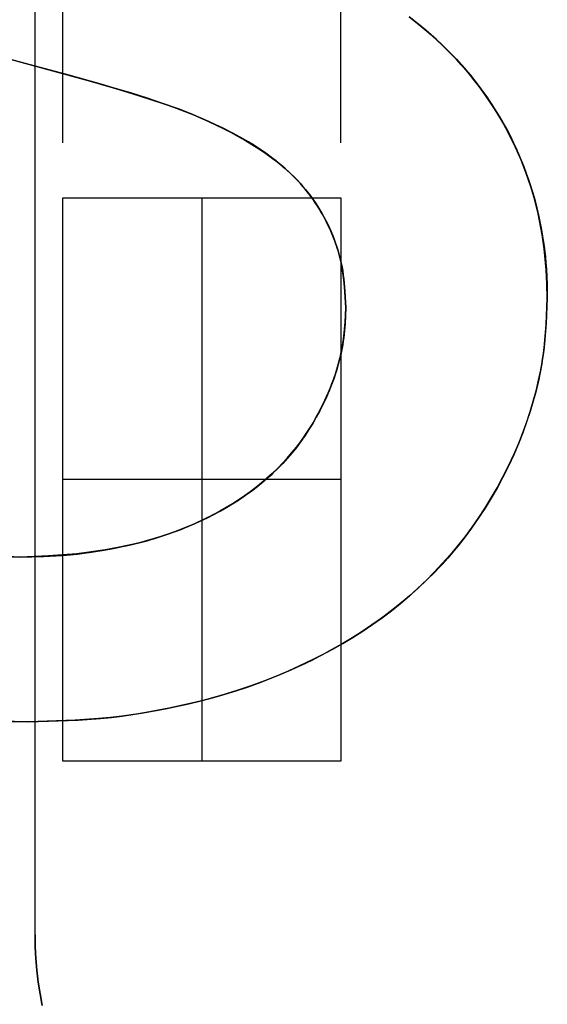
# Model space of a CAD drawing. Header units: millimetres. Extents: x -88 to 88, y -12 to 103.
# Tile 157 of 256: x -46.613 to -45.854, y 7.185 to 8.602. Entities that reach past the tile are written whole.
import ezdxf

# ---------------------------------------------------------------- set-up
doc = ezdxf.new("R2010")
doc.units = ezdxf.units.MM
doc.layers.add('Default', color=7, linetype='Continuous', true_color=0x000000)
doc.layers.add('TOP', color=7, linetype='Continuous', true_color=0xc80000)

msp = doc.modelspace()

# ---------------------------------------------------------------- linework, layer by layer
at = {"layer": 'Default', "color": 254, "true_color": 0xcad1ee}
for points in [[(-46.5512, 8.4246), (-46.5512, 8.9363)], [(-46.1512, 8.4246), (-46.1512, 8.9363)], [(-46.5912, 7.2852), (-46.5912, 8.7852)], [(-46.5912, 7.2852), (-46.5912, 8.7852)], [(-46.5912, 7.2852), (-46.5912, 8.7852)], [(-46.5512, 7.5352), (-46.5512, 8.3452)], [(-46.5512, 8.3452), (-46.1512, 8.3452)], [(-46.5512, 7.5352), (-46.5512, 8.3452)], [(-46.5512, 8.3452), (-46.1512, 8.3452)], [(-46.3512, 8.3452), (-46.3512, 7.5352)], [(-46.3512, 8.3452), (-46.3512, 7.5352)], [(-46.1512, 8.3452), (-46.1512, 7.5352)], [(-46.1512, 8.3452), (-46.1512, 7.5352)], [(-46.1512, 7.9402), (-46.5512, 7.9402)], [(-46.1512, 7.9402), (-46.5512, 7.9402)], [(-46.1512, 7.5352), (-46.5512, 7.5352)], [(-46.1512, 7.5352), (-46.5512, 7.5352)], [(-46.1512, 7.5352), (-46.5512, 7.5352)], [(-46.5807, 7.1835), (-46.5839, 7.2002), (-46.5865, 7.2171), (-46.5886, 7.2341), (-46.59, 7.2511), (-46.5909, 7.2681), (-46.5912, 7.2852)], [(-46.5807, 7.1835), (-46.5839, 7.2002), (-46.5865, 7.2171), (-46.5886, 7.2341), (-46.59, 7.2511), (-46.5909, 7.2681), (-46.5912, 7.2852)], [(-46.5912, 7.2852), (-46.5909, 7.2681), (-46.59, 7.2511), (-46.5886, 7.2341), (-46.5865, 7.2171), (-46.5839, 7.2002), (-46.5807, 7.1835)]]:
    msp.add_lwpolyline(points, dxfattribs=at)
at = {"layer": 'Default', "color": 254, "true_color": 0xcad1ee, "extrusion": (1, -5.80222e-14, 1.52528e-13)}
msp.add_lwpolyline([(8.3452, -4.905), (8.3712, -4.9046), (8.3971, -4.9032), (8.423, -4.901), (8.4488, -4.8978), (8.4745, -4.8938), (8.5, -4.8889), (8.5253, -4.8831), (8.5504, -4.8764), (8.5753, -4.8689), (8.5999, -4.8605), (8.6242, -4.8512), (8.6481, -4.8412), (8.6717, -4.8303), (8.6949, -4.8186)], dxfattribs=at)
at = {"layer": 'Default', "color": 254, "true_color": 0xcad1ee, "extrusion": (1, 0, 0)}
for points in [[(8.3452, -4.905), (8.3712, -4.9046), (8.3971, -4.9032), (8.423, -4.901), (8.4488, -4.8978), (8.4745, -4.8938), (8.5, -4.8889), (8.5253, -4.8831), (8.5504, -4.8764), (8.5753, -4.8689), (8.5999, -4.8605), (8.6242, -4.8512), (8.6481, -4.8412), (8.6717, -4.8303), (8.6949, -4.8186)], [(8.3452, -4.705), (8.3642, -4.7047), (8.3833, -4.7037), (8.4023, -4.702), (8.4212, -4.6997), (8.44, -4.6968), (8.4587, -4.6932), (8.4773, -4.6889), (8.4957, -4.684), (8.514, -4.6785), (8.532, -4.6723), (8.5498, -4.6656), (8.5674, -4.6582), (8.5847, -4.6502), (8.6017, -4.6416)], [(8.6017, -4.6416), (8.5847, -4.6502), (8.5674, -4.6582), (8.5498, -4.6656), (8.532, -4.6723), (8.514, -4.6785), (8.4957, -4.684), (8.4773, -4.6889), (8.4587, -4.6932), (8.44, -4.6968), (8.4212, -4.6997), (8.4023, -4.702), (8.3833, -4.7037), (8.3642, -4.7047), (8.3452, -4.705)], [(8.2545, -4.905), (8.2545, -4.705)], [(8.2545, -4.905), (8.2545, -4.705)], [(8.0352, -3.27), (8.0352, -3.07)], [(7.5352, -4.705), (7.5352, -4.905)], [(7.5352, -4.705), (7.5352, -4.905)], [(7.5352, -4.905), (7.5352, -4.705)], [(7.2852, -3.27), (7.2852, -3.07)]]:
    msp.add_lwpolyline(points, dxfattribs=at)
at = {"layer": 'Default', "color": 254, "true_color": 0xcad1ee, "extrusion": (1, -1.9725e-14, 1.61995e-13)}
msp.add_lwpolyline([(8.6949, -4.8186), (8.6717, -4.8303), (8.6481, -4.8412), (8.6242, -4.8512), (8.5999, -4.8605), (8.5753, -4.8689), (8.5504, -4.8764), (8.5253, -4.8831), (8.5, -4.8889), (8.4745, -4.8938), (8.4488, -4.8978), (8.423, -4.901), (8.3971, -4.9032), (8.3712, -4.9046), (8.3452, -4.905)], dxfattribs=at)
at = {"layer": 'Default', "color": 254, "true_color": 0xcad1ee, "extrusion": (1, 1.5977e-13, -8.70458e-13)}
msp.add_lwpolyline([(8.3452, -4.705), (8.3642, -4.7047), (8.3833, -4.7037), (8.4023, -4.702), (8.4212, -4.6997), (8.44, -4.6968), (8.4587, -4.6932), (8.4773, -4.6889), (8.4957, -4.684), (8.514, -4.6785), (8.532, -4.6723), (8.5498, -4.6656), (8.5674, -4.6582), (8.5847, -4.6502), (8.6017, -4.6416)], dxfattribs=at)
at = {"layer": 'TOP', "color": 254, "true_color": 0xcad1ee}
for points in [[(-46.363, 8.4646), (-46.3739, 8.469), (-46.3848, 8.4733), (-46.4128, 8.4827), (-46.4461, 8.4938), (-46.4852, 8.5058), (-46.8215, 8.5976), (-46.8754, 8.614), (-46.9248, 8.6301), (-46.9701, 8.6461), (-47.0108, 8.6618), (-47.029, 8.6692), (-47.0471, 8.677), (-47.0788, 8.6922)], [(-46.0522, 8.6054), (-46.044, 8.5989), (-46.036, 8.5923), (-46.028, 8.5855), (-46.0201, 8.5786), (-46.0053, 8.5649), (-45.9909, 8.5506), (-45.9841, 8.5435), (-45.9774, 8.5363), (-45.9709, 8.5289), (-45.9646, 8.5214), (-45.9586, 8.5139), (-45.9527, 8.5062), (-45.9471, 8.4984), (-45.9415, 8.4905), (-45.931, 8.4747), (-45.9259, 8.4666), (-45.921, 8.4584), (-45.9163, 8.4503), (-45.9117, 8.4422), (-45.9074, 8.4339), (-45.9033, 8.4255), (-45.8993, 8.417), (-45.8955, 8.4084), (-45.8884, 8.3909), (-45.8819, 8.3734), (-45.8789, 8.3645), (-45.8761, 8.3555), (-45.8734, 8.3464), (-45.871, 8.3371), (-45.8666, 8.3185), (-45.8628, 8.2996), (-45.8611, 8.2901), (-45.8596, 8.2806), (-45.8583, 8.2709), (-45.8571, 8.2611), (-45.8562, 8.2513), (-45.8555, 8.2415), (-45.8547, 8.2214), (-45.8543, 8.2012)], [(-46.144, 8.1872), (-46.1452, 8.2095), (-46.1461, 8.2206), (-46.1467, 8.2261), (-46.1473, 8.2317), (-46.1481, 8.2369), (-46.1489, 8.2422), (-46.1499, 8.2474), (-46.1509, 8.2526), (-46.1521, 8.2578), (-46.1534, 8.263), (-46.1548, 8.2681), (-46.1564, 8.2732), (-46.158, 8.2781), (-46.1598, 8.283), (-46.1616, 8.2879), (-46.1636, 8.2927), (-46.1657, 8.2974), (-46.1679, 8.3022), (-46.1724, 8.3115), (-46.1774, 8.3208), (-46.18, 8.3253), (-46.1826, 8.3299), (-46.1854, 8.3343), (-46.1882, 8.3387), (-46.1912, 8.343), (-46.1942, 8.3473), (-46.1976, 8.3517), (-46.201, 8.356), (-46.2045, 8.3603), (-46.2081, 8.3644), (-46.2118, 8.3685), (-46.2156, 8.3725), (-46.2195, 8.3764), (-46.2235, 8.3802), (-46.2279, 8.3844), (-46.2325, 8.3885), (-46.2371, 8.3925), (-46.2418, 8.3964), (-46.2466, 8.4002), (-46.2514, 8.4039), (-46.2613, 8.4111), (-46.2669, 8.415), (-46.2726, 8.4187), (-46.2841, 8.4259), (-46.2959, 8.4327), (-46.3078, 8.4391), (-46.3214, 8.4459), (-46.3352, 8.4523), (-46.363, 8.4646)], [(-45.8543, 8.2012), (-45.8562, 8.161), (-45.8578, 8.1409), (-45.8588, 8.1309), (-45.86, 8.1209), (-45.8615, 8.1111), (-45.8632, 8.1014), (-45.865, 8.0916), (-45.8671, 8.0819), (-45.8694, 8.0723), (-45.8719, 8.0627), (-45.8773, 8.0436), (-45.8835, 8.0242), (-45.8904, 8.0052), (-45.8941, 7.9957), (-45.8979, 7.9864), (-45.902, 7.9771), (-45.9061, 7.9678), (-45.9106, 7.9584), (-45.9153, 7.9491), (-45.9201, 7.9399), (-45.925, 7.9307), (-45.9355, 7.9127), (-45.9465, 7.895), (-45.9583, 7.8773), (-45.9645, 7.8686), (-45.9708, 7.86), (-45.9772, 7.8516), (-45.9838, 7.8432), (-45.9906, 7.8351), (-45.9975, 7.8271), (-46.0047, 7.8191), (-46.012, 7.8113), (-46.0271, 7.7962), (-46.0427, 7.7815), (-46.0507, 7.7744), (-46.0588, 7.7674), (-46.0673, 7.7603), (-46.0759, 7.7535), (-46.0846, 7.7468), (-46.0934, 7.7402), (-46.1024, 7.7338), (-46.1115, 7.7276), (-46.13, 7.7155), (-46.1496, 7.7037), (-46.1696, 7.6925), (-46.1904, 7.6816), (-46.2115, 7.6715), (-46.2335, 7.6617), (-46.2557, 7.6526), (-46.2781, 7.6442), (-46.3008, 7.6365), (-46.3241, 7.6293), (-46.3476, 7.6229), (-46.3713, 7.617), (-46.3951, 7.6118), (-46.42, 7.607), (-46.4449, 7.6028), (-46.47, 7.5993), (-46.4951, 7.5966), (-46.5214, 7.5946), (-46.5477, 7.5932), (-46.6005, 7.5916)], [(-46.6132, 7.8287), (-46.5784, 7.8296), (-46.561, 7.8303), (-46.5437, 7.8316), (-46.5273, 7.8333), (-46.5109, 7.8355), (-46.4945, 7.8381), (-46.4782, 7.8411), (-46.4629, 7.8442), (-46.4476, 7.8477), (-46.4324, 7.8515), (-46.4173, 7.8559), (-46.4029, 7.8606), (-46.3886, 7.8657), (-46.3745, 7.8713), (-46.3605, 7.8773), (-46.3474, 7.8834), (-46.3344, 7.8898), (-46.3216, 7.8967), (-46.3153, 7.9003), (-46.3091, 7.904), (-46.3033, 7.9076), (-46.2977, 7.9113), (-46.2921, 7.915), (-46.2865, 7.9189), (-46.2756, 7.9269), (-46.265, 7.9353), (-46.2601, 7.9395), (-46.2552, 7.9437), (-46.2503, 7.948), (-46.2456, 7.9525), (-46.2409, 7.957), (-46.2364, 7.9616), (-46.2319, 7.9663), (-46.2276, 7.9711), (-46.2235, 7.9759), (-46.2195, 7.9807), (-46.2156, 7.9857), (-46.2118, 7.9907), (-46.2081, 7.9958), (-46.2045, 8.0009), (-46.1975, 8.0115), (-46.1912, 8.0219), (-46.1851, 8.0325), (-46.1794, 8.0433), (-46.1741, 8.0543), (-46.1693, 8.0649), (-46.1649, 8.0758), (-46.1628, 8.0813), (-46.1608, 8.0868), (-46.159, 8.0923), (-46.1572, 8.0979), (-46.1556, 8.1034), (-46.1541, 8.1088), (-46.1527, 8.1144), (-46.1513, 8.1199), (-46.1502, 8.1255), (-46.1491, 8.1311), (-46.1481, 8.1367), (-46.1473, 8.1423), (-46.1466, 8.1479), (-46.1461, 8.1535), (-46.1452, 8.1647), (-46.144, 8.1872)], [(-46.6005, 7.5916), (-46.6676, 7.5929)]]:
    msp.add_lwpolyline(points, dxfattribs=at)
at = {"layer": 'TOP', "color": 254, "true_color": 0xcad1ee, "extrusion": (1, 0, 0)}
for points in [[(8.5786, 12.9824), (8.5786, 13.2827)], [(8.5506, 12.9821), (8.5506, 13.2824)], [(8.5325, 12.9674), (8.5325, 13.2677)], [(8.5185, 12.9681), (8.5185, 13.2684)], [(8.5214, 12.9817), (8.5214, 13.282)], [(8.5058, 12.9688), (8.5058, 13.269)], [(8.4938, 12.9693), (8.4938, 13.2696)], [(8.4905, 12.9812), (8.4905, 13.2814)], [(8.4827, 12.9697), (8.4827, 13.27)], [(8.4733, 12.97), (8.4733, 13.2703)], [(8.4584, 12.9805), (8.4584, 13.2808)], [(8.4391, 12.9706), (8.4391, 13.2709)], [(8.4255, 12.9798), (8.4255, 13.28)], [(8.4111, 12.9707), (8.4111, 13.271)], [(8.3909, 12.9789), (8.3909, 13.2792)], [(8.3802, 12.9706), (8.3802, 13.2708)], [(8.3473, 12.9701), (8.3473, 13.2704)], [(8.3555, 12.9779), (8.3555, 13.2782)], [(8.3185, 12.9768), (8.3185, 13.2771)], [(8.3115, 12.9694), (8.3115, 13.2696)], [(8.2732, 12.9683), (8.2732, 13.2686)], [(8.2806, 12.9756), (8.2806, 13.2759)], [(8.2317, 12.9671), (8.2317, 13.2674)], [(8.2415, 12.9743), (8.2415, 13.2746)], [(8.1423, 12.9639), (8.1423, 13.2642)], [(8.1209, 12.9699), (8.1209, 13.2702)], [(8.0979, 12.9621), (8.0979, 13.2624)], [(8.0543, 12.9602), (8.0543, 13.2604)], [(8.0436, 12.9668), (8.0436, 13.2671)], [(8.0115, 12.9581), (8.0115, 13.2584)], [(7.9711, 12.9559), (7.9711, 13.2562)], [(7.9678, 12.9634), (7.9678, 13.2637)], [(7.9353, 12.9538), (7.9353, 13.254)], [(7.904, 12.9516), (7.904, 13.2519)], [(7.895, 12.9599), (7.895, 13.2602)], [(7.8773, 12.9494), (7.8773, 13.2497)], [(7.8559, 12.9473), (7.8559, 13.2476)], [(7.86, 12.9581), (7.86, 13.2584)], [(7.8411, 12.9453), (7.8411, 13.2456)], [(7.8316, 12.9435), (7.8316, 13.2437)], [(7.8271, 12.9563), (7.8271, 13.2565)], [(7.7962, 12.9545), (7.7962, 13.2547)], [(7.7674, 12.9527), (7.7674, 13.253)], [(7.7402, 12.9509), (7.7402, 13.2512)], [(7.7155, 12.9492), (7.7155, 13.2494)], [(7.6925, 12.9474), (7.6925, 13.2477)], [(7.6715, 12.9457), (7.6715, 13.2459)], [(7.6365, 12.9423), (7.6365, 13.2426)], [(7.6118, 12.9392), (7.6118, 13.2394)], [(7.5966, 12.9363), (7.5966, 13.2365)]]:
    msp.add_lwpolyline(points, dxfattribs=at)
at = {"layer": 'TOP', "color": 254, "true_color": 0xcad1ee, "extrusion": (1, -1.65811e-15, 3.33679e-08)}
msp.add_lwpolyline([(8.4646, 13.2705), (8.4646, 12.9702)], dxfattribs=at)
at = {"layer": 'TOP', "color": 254, "true_color": 0xcad1ee, "extrusion": (1, -1.6822e-15, 3.34246e-08)}
msp.add_lwpolyline([(8.2012, 13.2732), (8.2012, 12.973)], dxfattribs=at)
at = {"layer": 'TOP', "color": 254, "true_color": 0xcad1ee, "extrusion": (1, -1.66861e-15, 3.33943e-08)}
msp.add_lwpolyline([(8.1872, 13.2659), (8.1872, 12.9656)], dxfattribs=at)
at = {"layer": 'TOP', "color": 254, "true_color": 0xcad1ee, "extrusion": (1, -1.6465e-15, 3.33358e-08)}
msp.add_lwpolyline([(7.5916, 12.9335), (7.5916, 13.2338)], dxfattribs=at)
at = {"layer": 'TOP', "color": 254, "true_color": 0xcad1ee}
for points in [[(-46.363, 8.4646, 13.2705), (-46.385, 8.4733, 13.2703), (-46.4071, 8.4813, 13.2701), (-46.4294, 8.4888, 13.2698), (-46.4517, 8.4959, 13.2695), (-46.5421, 8.5217, 13.2683), (-46.7236, 8.5705, 13.2656), (-46.8592, 8.6084, 13.2637), (-46.904, 8.6224, 13.2631), (-46.9484, 8.6376, 13.2626), (-46.9924, 8.6541, 13.2621), (-47.0143, 8.663, 13.2619), (-47.0359, 8.6722, 13.2617), (-47.0574, 8.682, 13.2615), (-47.0788, 8.6922, 13.2614)], [(-46.363, 8.4646, 12.9702), (-46.3817, 8.4721, 12.9701), (-46.3921, 8.4758, 12.9699), (-46.4031, 8.4795, 12.9698), (-46.4266, 8.4873, 12.9695), (-46.4517, 8.4956, 12.9692), (-46.4959, 8.5088, 12.9686), (-46.542, 8.5217, 12.968), (-46.7236, 8.5705, 12.9654), (-46.8142, 8.5954, 12.9641), (-46.904, 8.6232, 12.9629), (-46.9485, 8.6383, 12.9623), (-46.9926, 8.6546, 12.9618), (-47.0145, 8.6632, 12.9616), (-47.0362, 8.6722, 12.9614), (-47.047, 8.677, 12.9614), (-47.0788, 8.6922, 12.9611)], [(-47.0788, 8.6922, 13.2614), (-47.047, 8.677, 13.2616), (-47.0362, 8.6722, 13.2617), (-47.0145, 8.6632, 13.2619), (-46.9926, 8.6546, 13.2621), (-46.9485, 8.6383, 13.2626), (-46.904, 8.6232, 13.2631), (-46.8142, 8.5954, 13.2643), (-46.5421, 8.5217, 13.2683), (-46.4959, 8.5089, 13.2689), (-46.4518, 8.4956, 13.2695), (-46.4266, 8.4873, 13.2698), (-46.4031, 8.4796, 13.2701), (-46.3921, 8.4759, 13.2702), (-46.3817, 8.4721, 13.2703), (-46.363, 8.4646, 13.2705)], [(-47.0788, 8.6922, 12.9611), (-47.0575, 8.682, 12.9613), (-47.036, 8.6723, 12.9614), (-47.0144, 8.663, 12.9616), (-46.9925, 8.6542, 12.9619), (-46.9485, 8.6376, 12.9623), (-46.904, 8.6225, 12.9629), (-46.8591, 8.6084, 12.9634), (-46.542, 8.5217, 12.968), (-46.4517, 8.4958, 12.9692), (-46.4293, 8.4888, 12.9695), (-46.4071, 8.4813, 12.9698), (-46.385, 8.4733, 12.97), (-46.363, 8.4646, 12.9702)], [(-46.053, 8.606, 13.2829), (-46.0371, 8.5934, 13.2828), (-46.0292, 8.5868, 13.2828), (-46.0215, 8.5802, 13.2827), (-46.0139, 8.5734, 13.2827), (-46.0065, 8.5664, 13.2826), (-45.9992, 8.5593, 13.2825), (-45.992, 8.5521, 13.2824), (-45.9849, 8.5447, 13.2823), (-45.9781, 8.5372, 13.2822), (-45.9713, 8.5295, 13.2821), (-45.9648, 8.5217, 13.282), (-45.9585, 8.5138, 13.2819), (-45.9523, 8.5057, 13.2817), (-45.9464, 8.4975, 13.2816), (-45.9406, 8.4891, 13.2814), (-45.9349, 8.4807, 13.2813), (-45.9295, 8.4721, 13.2811), (-45.9242, 8.4634, 13.2809), (-45.919, 8.4546, 13.2807), (-45.9141, 8.4457, 13.2805), (-45.9093, 8.4367, 13.2803), (-45.9047, 8.4276, 13.2801), (-45.9003, 8.4184, 13.2799), (-45.8961, 8.4091, 13.2796), (-45.892, 8.3998, 13.2794), (-45.8882, 8.3904, 13.2791), (-45.8846, 8.3808, 13.2789), (-45.8812, 8.3713, 13.2786), (-45.878, 8.3617, 13.2784), (-45.875, 8.3519, 13.2781), (-45.8723, 8.3421, 13.2778), (-45.8697, 8.3323, 13.2775), (-45.8674, 8.3223, 13.2772), (-45.8653, 8.3124, 13.2769), (-45.8634, 8.3023, 13.2766), (-45.8617, 8.2923, 13.2763), (-45.8602, 8.2822, 13.276), (-45.8589, 8.2721, 13.2756), (-45.8578, 8.262, 13.2753), (-45.856, 8.2417, 13.2746), (-45.8548, 8.2214, 13.2739), (-45.8543, 8.2012, 13.2732)], [(-45.8543, 8.2012, 12.973), (-45.8548, 8.2215, 12.9737), (-45.856, 8.2418, 12.9744), (-45.8577, 8.2621, 12.975), (-45.8589, 8.2721, 12.9754), (-45.8602, 8.2822, 12.9757), (-45.8617, 8.2922, 12.976), (-45.8634, 8.3022, 12.9763), (-45.8653, 8.3122, 12.9766), (-45.8673, 8.3222, 12.9769), (-45.8697, 8.3321, 12.9772), (-45.8722, 8.342, 12.9775), (-45.875, 8.3518, 12.9778), (-45.878, 8.3616, 12.9781), (-45.8812, 8.3713, 12.9784), (-45.8846, 8.3809, 12.9786), (-45.8882, 8.3904, 12.9789), (-45.892, 8.3999, 12.9791), (-45.896, 8.4092, 12.9794), (-45.9002, 8.4185, 12.9796), (-45.9046, 8.4276, 12.9798), (-45.9092, 8.4367, 12.98), (-45.914, 8.4457, 12.9802), (-45.9189, 8.4546, 12.9804), (-45.9241, 8.4633, 12.9806), (-45.9294, 8.472, 12.9808), (-45.9348, 8.4806, 12.981), (-45.9405, 8.489, 12.9811), (-45.9463, 8.4974, 12.9813), (-45.9523, 8.5056, 12.9815), (-45.9584, 8.5137, 12.9816), (-45.9648, 8.5217, 12.9817), (-45.9713, 8.5295, 12.9818), (-45.978, 8.5371, 12.982), (-45.9849, 8.5447, 12.9821), (-45.9919, 8.552, 12.9822), (-45.9991, 8.5593, 12.9823), (-46.0065, 8.5664, 12.9823), (-46.0139, 8.5733, 12.9824), (-46.0215, 8.5801, 12.9825), (-46.0292, 8.5868, 12.9825), (-46.037, 8.5933, 12.9826), (-46.053, 8.606, 12.9826)], [(-46.0528, 8.6058, 12.9826), (-46.0369, 8.5931, 12.9826), (-46.0215, 8.5798, 12.9825), (-46.0065, 8.566, 12.9823), (-45.992, 8.5517, 12.9822), (-45.9849, 8.5444, 12.9821), (-45.978, 8.5369, 12.982), (-45.9712, 8.5293, 12.9818), (-45.9647, 8.5215, 12.9817), (-45.9583, 8.5135, 12.9816), (-45.9521, 8.5054, 12.9814), (-45.946, 8.497, 12.9813), (-45.9401, 8.4884, 12.9811), (-45.9343, 8.4799, 12.981), (-45.9288, 8.4713, 12.9808), (-45.9235, 8.4627, 12.9806), (-45.9184, 8.454, 12.9804), (-45.9135, 8.4453, 12.9802), (-45.9088, 8.4366, 12.98), (-45.9042, 8.4274, 12.9798), (-45.8998, 8.4181, 12.9796), (-45.8957, 8.4088, 12.9793), (-45.8918, 8.3994, 12.9791), (-45.8845, 8.3805, 12.9786), (-45.8811, 8.371, 12.9784), (-45.8779, 8.3614, 12.9781), (-45.875, 8.3518, 12.9778), (-45.8723, 8.3421, 12.9775), (-45.8698, 8.3323, 12.9772), (-45.8675, 8.3224, 12.9769), (-45.8633, 8.3025, 12.9763), (-45.8615, 8.2924, 12.976), (-45.8599, 8.2823, 12.9757), (-45.8585, 8.2724, 12.9754), (-45.8573, 8.2625, 12.975), (-45.8563, 8.2525, 12.9747), (-45.8556, 8.2424, 12.9744), (-45.855, 8.2323, 12.974), (-45.8543, 8.2012, 12.973)], [(-45.8543, 8.2012, 13.2732), (-45.855, 8.2322, 13.2743), (-45.8556, 8.2424, 13.2746), (-45.8563, 8.2525, 13.275), (-45.8573, 8.2625, 13.2753), (-45.8585, 8.2724, 13.2756), (-45.8599, 8.2822, 13.276), (-45.8615, 8.2923, 13.2763), (-45.8633, 8.3024, 13.2766), (-45.8675, 8.3223, 13.2772), (-45.8698, 8.3322, 13.2775), (-45.8723, 8.342, 13.2778), (-45.875, 8.3517, 13.2781), (-45.8779, 8.3614, 13.2784), (-45.8811, 8.371, 13.2786), (-45.8845, 8.3805, 13.2789), (-45.8918, 8.3994, 13.2794), (-45.8957, 8.4087, 13.2796), (-45.8998, 8.4181, 13.2799), (-45.9041, 8.4273, 13.2801), (-45.9088, 8.4365, 13.2803), (-45.9134, 8.4453, 13.2805), (-45.9184, 8.454, 13.2807), (-45.9235, 8.4627, 13.2809), (-45.9288, 8.4713, 13.2811), (-45.9343, 8.4799, 13.2812), (-45.9401, 8.4884, 13.2814), (-45.946, 8.4969, 13.2816), (-45.9521, 8.5054, 13.2817), (-45.9583, 8.5135, 13.2819), (-45.9647, 8.5215, 13.282), (-45.9712, 8.5293, 13.2821), (-45.978, 8.5369, 13.2822), (-45.9849, 8.5444, 13.2823), (-45.9919, 8.5517, 13.2824), (-46.0065, 8.566, 13.2826), (-46.0214, 8.5798, 13.2827), (-46.0369, 8.5931, 13.2828), (-46.0528, 8.6058, 13.2829)], [(-46.144, 8.1872, 13.2659), (-46.1454, 8.2107, 13.2667), (-46.1465, 8.2225, 13.2671), (-46.1479, 8.2342, 13.2674), (-46.1488, 8.2401, 13.2676), (-46.1498, 8.2459, 13.2678), (-46.1509, 8.2517, 13.268), (-46.1522, 8.2575, 13.2682), (-46.1536, 8.2633, 13.2683), (-46.1551, 8.269, 13.2685), (-46.1569, 8.2747, 13.2687), (-46.1588, 8.2803, 13.2688), (-46.1608, 8.2859, 13.269), (-46.163, 8.2913, 13.2691), (-46.1653, 8.2968, 13.2693), (-46.1677, 8.3022, 13.2694), (-46.1702, 8.3075, 13.2695), (-46.1729, 8.3128, 13.2696), (-46.1757, 8.3181, 13.2698), (-46.1786, 8.3233, 13.2699), (-46.1816, 8.3284, 13.27), (-46.1847, 8.3334, 13.2701), (-46.188, 8.3384, 13.2702), (-46.1913, 8.3432, 13.2703), (-46.1948, 8.348, 13.2704), (-46.1984, 8.3527, 13.2705), (-46.2021, 8.3573, 13.2705), (-46.2059, 8.3619, 13.2706), (-46.2099, 8.3663, 13.2707), (-46.2139, 8.3707, 13.2707), (-46.2181, 8.3749, 13.2708), (-46.2223, 8.3791, 13.2708), (-46.2267, 8.3832, 13.2709), (-46.2311, 8.3871, 13.2709), (-46.2356, 8.391, 13.2709), (-46.2402, 8.3948, 13.271), (-46.2449, 8.3985, 13.271), (-46.2496, 8.4021, 13.271), (-46.2592, 8.4091, 13.271), (-46.2691, 8.4158, 13.271), (-46.2792, 8.4222, 13.271), (-46.2894, 8.4283, 13.271), (-46.2997, 8.4341, 13.2709), (-46.3102, 8.4397, 13.2709), (-46.3207, 8.445, 13.2708), (-46.3419, 8.4552, 13.2707), (-46.363, 8.4646, 13.2705)], [(-46.144, 8.1872, 12.9656), (-46.1454, 8.2113, 12.9664), (-46.1463, 8.2229, 12.9668), (-46.147, 8.2287, 12.967), (-46.1477, 8.2343, 12.9672), (-46.1486, 8.2403, 12.9674), (-46.1496, 8.2462, 12.9675), (-46.1508, 8.252, 12.9677), (-46.1521, 8.2578, 12.9679), (-46.1535, 8.2635, 12.9681), (-46.1551, 8.2691, 12.9682), (-46.1569, 8.2747, 12.9684), (-46.1588, 8.2803, 12.9685), (-46.1608, 8.2858, 12.9687), (-46.163, 8.2912, 12.9688), (-46.1653, 8.2966, 12.969), (-46.1677, 8.302, 12.9691), (-46.1703, 8.3073, 12.9693), (-46.173, 8.3126, 12.9694), (-46.1758, 8.3179, 12.9695), (-46.1787, 8.3232, 12.9696), (-46.1816, 8.3281, 12.9697), (-46.1846, 8.3331, 12.9698), (-46.1878, 8.338, 12.9699), (-46.1911, 8.3428, 12.97), (-46.1945, 8.3476, 12.9701), (-46.1981, 8.3524, 12.9702), (-46.2019, 8.3572, 12.9703), (-46.2059, 8.3618, 12.9703), (-46.2098, 8.3663, 12.9704), (-46.2138, 8.3706, 12.9705), (-46.2179, 8.3749, 12.9705), (-46.2222, 8.379, 12.9706), (-46.2264, 8.3831, 12.9706), (-46.2308, 8.3871, 12.9706), (-46.2353, 8.391, 12.9707), (-46.2398, 8.3948, 12.9707), (-46.2444, 8.3985, 12.9707), (-46.2491, 8.4022, 12.9707), (-46.2586, 8.4092, 12.9707), (-46.2684, 8.4159, 12.9707), (-46.2784, 8.4224, 12.9707), (-46.2885, 8.4285, 12.9707), (-46.2988, 8.4343, 12.9707), (-46.3093, 8.4398, 12.9706), (-46.3199, 8.4451, 12.9706), (-46.3413, 8.4551, 12.9704), (-46.363, 8.4646, 12.9702)], [(-46.363, 8.4646, 13.2705), (-46.3413, 8.4551, 13.2707), (-46.3199, 8.4451, 13.2708), (-46.3093, 8.4398, 13.2709), (-46.2988, 8.4343, 13.2709), (-46.2885, 8.4285, 13.271), (-46.2784, 8.4224, 13.271), (-46.2684, 8.416, 13.271), (-46.2587, 8.4092, 13.271), (-46.2491, 8.4022, 13.271), (-46.2445, 8.3985, 13.271), (-46.2398, 8.3948, 13.271), (-46.2353, 8.391, 13.2709), (-46.2309, 8.3871, 13.2709), (-46.2265, 8.3831, 13.2709), (-46.2222, 8.379, 13.2708), (-46.218, 8.3749, 13.2708), (-46.2139, 8.3706, 13.2707), (-46.2098, 8.3663, 13.2707), (-46.2059, 8.3619, 13.2706), (-46.2019, 8.3572, 13.2705), (-46.1982, 8.3525, 13.2705), (-46.1945, 8.3477, 13.2704), (-46.1911, 8.3429, 13.2703), (-46.1878, 8.338, 13.2702), (-46.1846, 8.3331, 13.2701), (-46.1816, 8.3282, 13.27), (-46.1787, 8.3232, 13.2699), (-46.1758, 8.3179, 13.2698), (-46.173, 8.3127, 13.2697), (-46.1703, 8.3073, 13.2695), (-46.1677, 8.302, 13.2694), (-46.1653, 8.2966, 13.2693), (-46.163, 8.2912, 13.2691), (-46.1608, 8.2858, 13.269), (-46.1588, 8.2803, 13.2688), (-46.1569, 8.2748, 13.2687), (-46.1551, 8.2692, 13.2685), (-46.1535, 8.2635, 13.2683), (-46.1521, 8.2578, 13.2682), (-46.1508, 8.252, 13.268), (-46.1496, 8.2462, 13.2678), (-46.1486, 8.2403, 13.2676), (-46.1477, 8.2344, 13.2674), (-46.147, 8.2287, 13.2673), (-46.1463, 8.2229, 13.2671), (-46.1454, 8.2113, 13.2667), (-46.144, 8.1872, 13.2659)], [(-46.363, 8.4646, 12.9702), (-46.3418, 8.4551, 12.9704), (-46.3206, 8.445, 12.9706), (-46.3101, 8.4397, 12.9706), (-46.2997, 8.4341, 12.9707), (-46.2893, 8.4283, 12.9707), (-46.2791, 8.4222, 12.9707), (-46.2691, 8.4158, 12.9707), (-46.2592, 8.4092, 12.9707), (-46.2496, 8.4022, 12.9707), (-46.2449, 8.3986, 12.9707), (-46.2402, 8.3949, 12.9707), (-46.2356, 8.3911, 12.9707), (-46.2311, 8.3872, 12.9706), (-46.2267, 8.3832, 12.9706), (-46.2224, 8.3792, 12.9706), (-46.2181, 8.375, 12.9705), (-46.2139, 8.3707, 12.9705), (-46.2099, 8.3663, 12.9704), (-46.2059, 8.3618, 12.9703), (-46.2021, 8.3573, 12.9703), (-46.1984, 8.3527, 12.9702), (-46.1948, 8.348, 12.9701), (-46.1913, 8.3432, 12.97), (-46.1879, 8.3383, 12.9699), (-46.1847, 8.3334, 12.9698), (-46.1816, 8.3283, 12.9697), (-46.1786, 8.3232, 12.9696), (-46.1757, 8.3181, 12.9695), (-46.1729, 8.3128, 12.9694), (-46.1702, 8.3075, 12.9692), (-46.1677, 8.3022, 12.9691), (-46.1653, 8.2968, 12.969), (-46.163, 8.2913, 12.9688), (-46.1608, 8.2859, 12.9687), (-46.1588, 8.2803, 12.9686), (-46.1569, 8.2747, 12.9684), (-46.1552, 8.2691, 12.9682), (-46.1536, 8.2633, 12.9681), (-46.1522, 8.2576, 12.9679), (-46.1509, 8.2518, 12.9677), (-46.1498, 8.2459, 12.9675), (-46.1488, 8.2401, 12.9674), (-46.148, 8.2342, 12.9672), (-46.1465, 8.2224, 12.9668), (-46.1455, 8.2106, 12.9664), (-46.144, 8.1872, 12.9656)], [(-45.8543, 8.2012, 13.2732), (-45.856, 8.1676, 13.272), (-45.8572, 8.1509, 13.2714), (-45.8588, 8.1342, 13.2707), (-45.8609, 8.1176, 13.2701), (-45.8635, 8.101, 13.2694), (-45.865, 8.0928, 13.2691), (-45.8666, 8.0845, 13.2688), (-45.8685, 8.0762, 13.2684), (-45.8705, 8.0679, 13.2681), (-45.8749, 8.0518, 13.2674), (-45.8797, 8.0357, 13.2667), (-45.8851, 8.0197, 13.2661), (-45.8909, 8.0039, 13.2654), (-45.8972, 7.9883, 13.2646), (-45.9039, 7.9728, 13.2639), (-45.911, 7.9576, 13.2632), (-45.9186, 7.9427, 13.2625), (-45.9266, 7.9279, 13.2618), (-45.9351, 7.9134, 13.2611), (-45.9439, 7.8991, 13.2604), (-45.9532, 7.8851, 13.2597), (-45.9628, 7.8713, 13.2589), (-45.9729, 7.8579, 13.2582), (-45.9833, 7.8447, 13.2575), (-45.9941, 7.8318, 13.2568), (-46.0053, 7.8192, 13.2561), (-46.0168, 7.8069, 13.2554), (-46.0287, 7.795, 13.2547), (-46.0408, 7.7834, 13.254), (-46.0534, 7.7721, 13.2533), (-46.0662, 7.7613, 13.2526), (-46.0793, 7.7508, 13.2519), (-46.0927, 7.7407, 13.2512), (-46.1065, 7.731, 13.2506), (-46.1204, 7.7216, 13.2499), (-46.1346, 7.7125, 13.2492), (-46.149, 7.7039, 13.2486), (-46.1637, 7.6955, 13.2479), (-46.1785, 7.6876, 13.2473), (-46.1935, 7.6799, 13.2467), (-46.2086, 7.6726, 13.2461), (-46.2239, 7.6657, 13.2454), (-46.2394, 7.6591, 13.2448), (-46.255, 7.6528, 13.2442), (-46.2707, 7.6469, 13.2437), (-46.2865, 7.6412, 13.2431), (-46.3025, 7.636, 13.2425), (-46.3185, 7.631, 13.242), (-46.3346, 7.6264, 13.2414), (-46.3509, 7.622, 13.2409), (-46.3672, 7.618, 13.2403), (-46.3836, 7.6142, 13.2398), (-46.4, 7.6107, 13.2393), (-46.4164, 7.6075, 13.2388), (-46.433, 7.6046, 13.2383), (-46.4496, 7.602, 13.2378), (-46.4663, 7.5998, 13.2373), (-46.4831, 7.5978, 13.2368), (-46.4998, 7.5962, 13.2364), (-46.5333, 7.594, 13.2355), (-46.6005, 7.5916, 13.2338)], [(-45.8543, 8.2012, 12.973), (-45.856, 8.1645, 12.9716), (-45.8572, 8.1472, 12.971), (-45.8588, 8.1306, 12.9703), (-45.8598, 8.1224, 12.97), (-45.861, 8.1144, 12.9697), (-45.8623, 8.1065, 12.9694), (-45.8637, 8.0987, 12.9691), (-45.8668, 8.0833, 12.9685), (-45.8705, 8.068, 12.9678), (-45.8746, 8.0529, 12.9672), (-45.8791, 8.0378, 12.9666), (-45.8841, 8.0226, 12.9659), (-45.8896, 8.0073, 12.9652), (-45.8957, 7.9917, 12.9645), (-45.9025, 7.9758, 12.9638), (-45.9101, 7.9596, 12.9631), (-45.9185, 7.9429, 12.9623), (-45.9265, 7.9282, 12.9615), (-45.9349, 7.9136, 12.9608), (-45.9437, 7.8993, 12.9601), (-45.9529, 7.8853, 12.9594), (-45.9624, 7.8715, 12.9587), (-45.9723, 7.8579, 12.958), (-45.9826, 7.8447, 12.9573), (-45.9934, 7.8318, 12.9565), (-46.0045, 7.8193, 12.9558), (-46.0161, 7.8071, 12.9551), (-46.028, 7.7953, 12.9544), (-46.0402, 7.7838, 12.9537), (-46.0527, 7.7726, 12.953), (-46.0655, 7.7618, 12.9523), (-46.0786, 7.7513, 12.9517), (-46.092, 7.7412, 12.951), (-46.1063, 7.7311, 12.9503), (-46.1206, 7.7215, 12.9496), (-46.1351, 7.7124, 12.9489), (-46.1495, 7.7037, 12.9483), (-46.164, 7.6955, 12.9476), (-46.1786, 7.6877, 12.947), (-46.1932, 7.6803, 12.9464), (-46.2078, 7.6732, 12.9458), (-46.2233, 7.6661, 12.9452), (-46.2389, 7.6594, 12.9446), (-46.2546, 7.6531, 12.944), (-46.2703, 7.6471, 12.9434), (-46.2861, 7.6415, 12.9428), (-46.3019, 7.6362, 12.9423), (-46.3178, 7.6312, 12.9417), (-46.3338, 7.6266, 12.9412), (-46.3499, 7.6223, 12.9406), (-46.366, 7.6183, 12.9401), (-46.3988, 7.611, 12.9391), (-46.432, 7.6049, 12.9381), (-46.4488, 7.6022, 12.9376), (-46.4658, 7.5998, 12.9371), (-46.482, 7.5979, 12.9366), (-46.4983, 7.5963, 12.9362), (-46.5315, 7.594, 12.9353), (-46.6005, 7.5916, 12.9335)], [(-46.6005, 7.5916, 13.2338), (-46.5291, 7.5941, 13.2356), (-46.497, 7.5964, 13.2365), (-46.4814, 7.598, 13.2369), (-46.4659, 7.5998, 13.2373), (-46.4505, 7.6019, 13.2378), (-46.435, 7.6043, 13.2382), (-46.4033, 7.6101, 13.2392), (-46.3699, 7.6174, 13.2402), (-46.3523, 7.6217, 13.2408), (-46.3339, 7.6266, 13.2414), (-46.3177, 7.6312, 13.242), (-46.3017, 7.6363, 13.2425), (-46.2857, 7.6416, 13.2431), (-46.2698, 7.6473, 13.2437), (-46.2541, 7.6533, 13.2443), (-46.2385, 7.6596, 13.2449), (-46.2231, 7.6663, 13.2455), (-46.2078, 7.6732, 13.2461), (-46.1926, 7.6805, 13.2467), (-46.1776, 7.6882, 13.2473), (-46.1628, 7.6961, 13.248), (-46.1482, 7.7044, 13.2486), (-46.1338, 7.7131, 13.2493), (-46.1197, 7.7221, 13.2499), (-46.1057, 7.7315, 13.2506), (-46.092, 7.7412, 13.2513), (-46.0786, 7.7513, 13.2519), (-46.0655, 7.7618, 13.2526), (-46.0527, 7.7726, 13.2533), (-46.0402, 7.7838, 13.254), (-46.028, 7.7953, 13.2547), (-46.0161, 7.8071, 13.2554), (-46.0045, 7.8193, 13.2561), (-45.9934, 7.8318, 13.2568), (-45.9826, 7.8447, 13.2575), (-45.9723, 7.8579, 13.2582), (-45.9624, 7.8715, 13.259), (-45.9529, 7.8853, 13.2597), (-45.9437, 7.8993, 13.2604), (-45.9349, 7.9136, 13.2611), (-45.9265, 7.9281, 13.2618), (-45.9185, 7.9429, 13.2625), (-45.9099, 7.9599, 13.2633), (-45.9022, 7.9764, 13.2641), (-45.8954, 7.9924, 13.2648), (-45.8893, 8.008, 13.2655), (-45.8839, 8.0232, 13.2662), (-45.8789, 8.0382, 13.2669), (-45.8745, 8.0531, 13.2675), (-45.8705, 8.068, 13.2681), (-45.8669, 8.083, 13.2687), (-45.8637, 8.0982, 13.2693), (-45.8623, 8.1059, 13.2696), (-45.8611, 8.1138, 13.2699), (-45.8599, 8.1217, 13.2703), (-45.8589, 8.1298, 13.2706), (-45.8573, 8.1465, 13.2712), (-45.856, 8.1638, 13.2718), (-45.8543, 8.2012, 13.2732)], [(-46.6132, 7.8287, 13.2419), (-46.5926, 7.8293, 13.2425), (-46.572, 7.8302, 13.243), (-46.5515, 7.8316, 13.2435), (-46.531, 7.8335, 13.2441), (-46.5107, 7.836, 13.2447), (-46.4903, 7.839, 13.2452), (-46.47, 7.8427, 13.2459), (-46.4599, 7.8448, 13.2462), (-46.4497, 7.8472, 13.2465), (-46.4398, 7.8496, 13.2468), (-46.4299, 7.8523, 13.2472), (-46.42, 7.8551, 13.2475), (-46.4101, 7.8582, 13.2478), (-46.4003, 7.8614, 13.2482), (-46.3906, 7.8649, 13.2485), (-46.381, 7.8685, 13.2489), (-46.3714, 7.8724, 13.2493), (-46.3619, 7.8765, 13.2496), (-46.3525, 7.8807, 13.25), (-46.3432, 7.8852, 13.2504), (-46.334, 7.8899, 13.2508), (-46.3249, 7.8948, 13.2512), (-46.3159, 7.8999, 13.2516), (-46.3071, 7.9052, 13.252), (-46.2985, 7.9107, 13.2524), (-46.2899, 7.9165, 13.2528), (-46.2816, 7.9225, 13.2532), (-46.2734, 7.9288, 13.2536), (-46.2654, 7.9353, 13.254), (-46.2576, 7.942, 13.2545), (-46.25, 7.949, 13.2549), (-46.2426, 7.9561, 13.2553), (-46.2354, 7.9635, 13.2558), (-46.2284, 7.9711, 13.2562), (-46.2217, 7.9789, 13.2566), (-46.2152, 7.9869, 13.2571), (-46.209, 7.9951, 13.2575), (-46.203, 8.0035, 13.2579), (-46.1973, 8.0121, 13.2584), (-46.1918, 8.0208, 13.2588), (-46.1866, 8.0298, 13.2593), (-46.1817, 8.0389, 13.2597), (-46.177, 8.0481, 13.2601), (-46.1726, 8.0574, 13.2606), (-46.1685, 8.0667, 13.261), (-46.1646, 8.0763, 13.2614), (-46.1611, 8.0859, 13.2619), (-46.1579, 8.0957, 13.2623), (-46.1549, 8.1057, 13.2627), (-46.1536, 8.1107, 13.2629), (-46.1524, 8.1158, 13.2631), (-46.1513, 8.1208, 13.2633), (-46.1502, 8.1259, 13.2635), (-46.1493, 8.1309, 13.2637), (-46.1485, 8.136, 13.2639), (-46.1471, 8.1462, 13.2643), (-46.146, 8.1564, 13.2647), (-46.1452, 8.1666, 13.2651), (-46.144, 8.1872, 13.2659)], [(-46.6132, 7.8287, 12.9417), (-46.5712, 7.8299, 12.9427), (-46.5508, 7.831, 12.9433), (-46.5408, 7.8319, 12.9435), (-46.5308, 7.8329, 12.9438), (-46.5204, 7.8341, 12.9441), (-46.5101, 7.8356, 12.9444), (-46.4897, 7.8389, 12.945), (-46.4696, 7.8428, 12.9456), (-46.4496, 7.8472, 12.9462), (-46.4397, 7.8496, 12.9466), (-46.4298, 7.8522, 12.9469), (-46.42, 7.8551, 12.9472), (-46.4102, 7.8581, 12.9476), (-46.4004, 7.8614, 12.9479), (-46.3907, 7.8649, 12.9483), (-46.381, 7.8687, 12.9486), (-46.3713, 7.8726, 12.949), (-46.3621, 7.8766, 12.9494), (-46.3529, 7.8807, 12.9497), (-46.3437, 7.8851, 12.9501), (-46.3346, 7.8897, 12.9505), (-46.3254, 7.8946, 12.9509), (-46.3163, 7.8997, 12.9513), (-46.3073, 7.9051, 12.9517), (-46.2983, 7.9109, 12.9521), (-46.2897, 7.9166, 12.9525), (-46.2814, 7.9226, 12.9529), (-46.2731, 7.9288, 12.9533), (-46.2651, 7.9353, 12.9538), (-46.2572, 7.9419, 12.9542), (-46.2495, 7.9488, 12.9546), (-46.242, 7.9559, 12.9551), (-46.2348, 7.9632, 12.9555), (-46.2313, 7.967, 12.9557), (-46.2279, 7.9708, 12.9559), (-46.2245, 7.9747, 12.9561), (-46.2212, 7.9787, 12.9564), (-46.2148, 7.9867, 12.9568), (-46.2086, 7.995, 12.9572), (-46.2027, 8.0035, 12.9577), (-46.1971, 8.0121, 12.9581), (-46.1917, 8.0209, 12.9586), (-46.1866, 8.0298, 12.959), (-46.1811, 8.04, 12.9595), (-46.1762, 8.0499, 12.96), (-46.1717, 8.0595, 12.9604), (-46.1676, 8.0689, 12.9608), (-46.164, 8.0782, 12.9613), (-46.1606, 8.0874, 12.9617), (-46.1576, 8.0965, 12.962), (-46.1549, 8.1057, 12.9624), (-46.1525, 8.1149, 12.9628), (-46.1514, 8.1196, 12.963), (-46.1504, 8.1243, 12.9632), (-46.1495, 8.1291, 12.9634), (-46.1486, 8.1339, 12.9636), (-46.1478, 8.1388, 12.9638), (-46.1471, 8.1438, 12.964), (-46.1465, 8.1488, 12.9642), (-46.146, 8.154, 12.9644), (-46.1452, 8.1646, 12.9648), (-46.144, 8.1872, 12.9656)], [(-46.144, 8.1872, 13.2659), (-46.1452, 8.1648, 13.265), (-46.146, 8.1542, 13.2646), (-46.1465, 8.1491, 13.2644), (-46.1471, 8.144, 13.2642), (-46.1478, 8.139, 13.2641), (-46.1486, 8.1341, 13.2639), (-46.1494, 8.1292, 13.2637), (-46.1504, 8.1245, 13.2635), (-46.1514, 8.1197, 13.2633), (-46.1525, 8.115, 13.2631), (-46.1549, 8.1057, 13.2627), (-46.1576, 8.0965, 13.2623), (-46.1607, 8.0872, 13.2619), (-46.164, 8.078, 13.2615), (-46.1677, 8.0687, 13.2611), (-46.1718, 8.0593, 13.2607), (-46.1762, 8.0497, 13.2602), (-46.1812, 8.0399, 13.2598), (-46.1866, 8.0298, 13.2593), (-46.1917, 8.0209, 13.2588), (-46.1971, 8.0121, 13.2584), (-46.2027, 8.0035, 13.258), (-46.2086, 7.995, 13.2575), (-46.2148, 7.9867, 13.2571), (-46.2212, 7.9787, 13.2566), (-46.2245, 7.9747, 13.2564), (-46.2279, 7.9708, 13.2562), (-46.2313, 7.967, 13.256), (-46.2348, 7.9632, 13.2558), (-46.242, 7.9559, 13.2553), (-46.2495, 7.9488, 13.2549), (-46.2572, 7.9419, 13.2545), (-46.2651, 7.9353, 13.254), (-46.2731, 7.9288, 13.2536), (-46.2814, 7.9226, 13.2532), (-46.2897, 7.9166, 13.2528), (-46.2983, 7.9109, 13.2524), (-46.3072, 7.9052, 13.252), (-46.3163, 7.8998, 13.2516), (-46.3253, 7.8946, 13.2512), (-46.3345, 7.8898, 13.2508), (-46.3436, 7.8852, 13.2504), (-46.3528, 7.8808, 13.25), (-46.362, 7.8766, 13.2496), (-46.3712, 7.8726, 13.2493), (-46.3809, 7.8687, 13.2489), (-46.3906, 7.865, 13.2486), (-46.4003, 7.8614, 13.2482), (-46.4101, 7.8582, 13.2478), (-46.4199, 7.8551, 13.2475), (-46.4297, 7.8523, 13.2472), (-46.4396, 7.8496, 13.2468), (-46.4495, 7.8472, 13.2465), (-46.4695, 7.8428, 13.2459), (-46.4897, 7.8389, 13.2453), (-46.5101, 7.8356, 13.2447), (-46.5204, 7.8341, 13.2444), (-46.5307, 7.8329, 13.2441), (-46.5407, 7.8319, 13.2438), (-46.5508, 7.831, 13.2435), (-46.5712, 7.8299, 13.243), (-46.6132, 7.8287, 13.2419)], [(-46.144, 8.1872, 12.9656), (-46.1452, 8.1666, 12.9648), (-46.146, 8.1564, 12.9645), (-46.1471, 8.1462, 12.9641), (-46.1485, 8.136, 12.9637), (-46.1493, 8.1309, 12.9635), (-46.1502, 8.1259, 12.9633), (-46.1512, 8.1208, 12.9631), (-46.1524, 8.1158, 12.9629), (-46.1536, 8.1107, 12.9627), (-46.1549, 8.1057, 12.9624), (-46.1579, 8.0957, 12.962), (-46.1611, 8.0859, 12.9616), (-46.1646, 8.0763, 12.9612), (-46.1685, 8.0668, 12.9607), (-46.1726, 8.0574, 12.9603), (-46.177, 8.0481, 12.9599), (-46.1817, 8.0389, 12.9594), (-46.1866, 8.0298, 12.959), (-46.1918, 8.0209, 12.9586), (-46.1972, 8.0121, 12.9581), (-46.203, 8.0035, 12.9577), (-46.209, 7.9952, 12.9572), (-46.2152, 7.987, 12.9568), (-46.2217, 7.9789, 12.9564), (-46.2284, 7.9711, 12.9559), (-46.2354, 7.9635, 12.9555), (-46.2426, 7.9561, 12.955), (-46.25, 7.949, 12.9546), (-46.2576, 7.942, 12.9542), (-46.2654, 7.9353, 12.9538), (-46.2734, 7.9288, 12.9533), (-46.2816, 7.9225, 12.9529), (-46.2899, 7.9165, 12.9525), (-46.2984, 7.9108, 12.9521), (-46.3072, 7.9052, 12.9517), (-46.316, 7.8999, 12.9513), (-46.325, 7.8947, 12.9509), (-46.334, 7.8898, 12.9505), (-46.3432, 7.8851, 12.9501), (-46.3525, 7.8807, 12.9497), (-46.3619, 7.8764, 12.9494), (-46.3713, 7.8723, 12.949), (-46.3809, 7.8685, 12.9486), (-46.3905, 7.8649, 12.9483), (-46.4002, 7.8614, 12.9479), (-46.41, 7.8582, 12.9476), (-46.4198, 7.8551, 12.9472), (-46.4297, 7.8523, 12.9469), (-46.4397, 7.8496, 12.9466), (-46.4497, 7.8472, 12.9462), (-46.47, 7.8427, 12.9456), (-46.4903, 7.839, 12.945), (-46.5106, 7.836, 12.9444), (-46.531, 7.8335, 12.9438), (-46.5515, 7.8316, 12.9432), (-46.572, 7.8302, 12.9427), (-46.5925, 7.8293, 12.9422), (-46.6132, 7.8287, 12.9417)], [(-46.6662, 7.8308, 12.9405), (-46.6132, 7.8287, 12.9417)], [(-46.6132, 7.8287, 12.9417), (-46.6393, 7.8297, 12.9411)], [(-46.6005, 7.5916, 13.2338), (-46.6404, 7.5923, 13.2329)], [(-46.6402, 7.5923, 12.9326), (-46.6005, 7.5916, 12.9335)], [(-46.6005, 7.5916, 12.9335), (-46.6402, 7.5921, 12.9326)], [(-46.6402, 7.5921, 13.2329), (-46.6005, 7.5916, 13.2338)]]:
    msp.add_polyline3d(points, dxfattribs=at)

doc.saveas('drawing.dxf')
